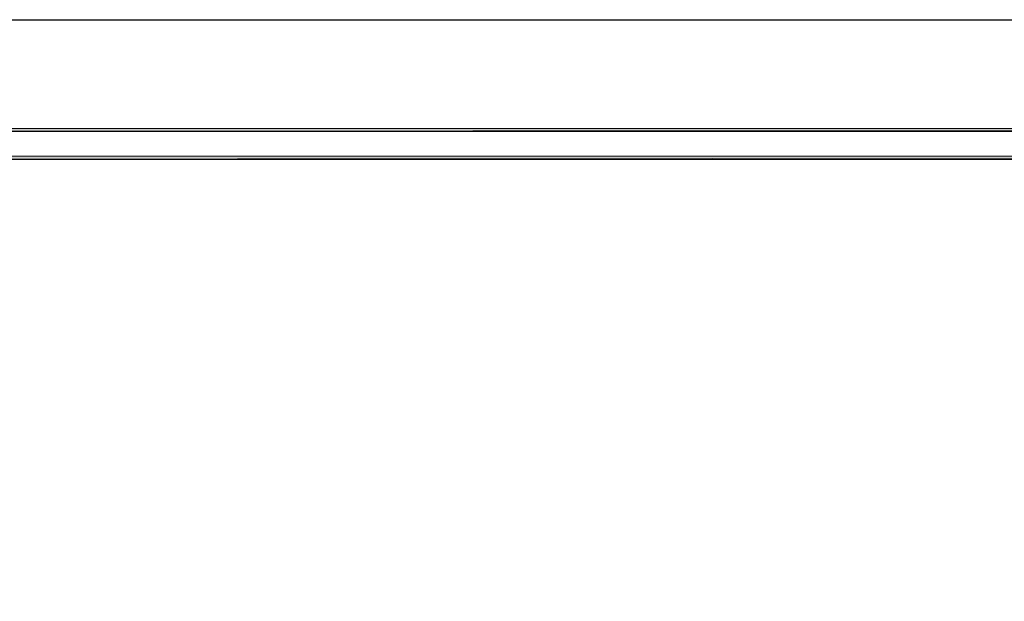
# Model space of a CAD drawing. Header units: millimetres. Extents: x 0 to 420, y 0 to 297.
# Tile 24 of 68: x 73 to 144, y 255 to 297. Entities that reach past the tile are written whole.
import ezdxf

# ---------------------------------------------------------------- set-up
doc = ezdxf.new("R2010")
doc.units = ezdxf.units.MM
doc.layers.add('FILL_000000', color=7, linetype='Continuous')
doc.layers.add('LINE_000000', color=7, linetype='Continuous')

msp = doc.modelspace()

# ---------------------------------------------------------------- hatches: boundary and pattern name
at = {"layer": 'FILL_000000'}
h = msp.add_hatch(color=7, dxfattribs=at)
h.dxf.hatch_style = 1
h.paths.add_polyline_path([(412.284, 289.052), (17.653, 288.84), (17.399, 289.052), (412.284, 289.052)])
h = msp.add_hatch(color=7, dxfattribs=at)
h.dxf.hatch_style = 1
h.paths.add_polyline_path([(412.073, 288.84), (412.284, 289.052), (17.653, 288.84), (412.073, 288.84)])
h = msp.add_hatch(color=7, dxfattribs=at)
h.dxf.hatch_style = 1
h.paths.add_polyline_path([(363.178, 287.062), (19.643, 286.808), (19.431, 287.062), (363.178, 287.062)])
h = msp.add_hatch(color=7, dxfattribs=at)
h.dxf.hatch_style = 1
h.paths.add_polyline_path([(363.178, 286.808), (363.178, 287.062), (19.643, 286.808), (363.178, 286.808)])

# ---------------------------------------------------------------- linework, layer by layer
at = {"layer": 'LINE_000000', "lineweight": 25}
msp.add_lwpolyline([(0.212, 0), (0.212, 296.926), (420.158, 296.926), (420.158, 0), (0.212, 0)], close=True, dxfattribs=at)
at = {"layer": 'LINE_000000', "lineweight": 0}
for points in [[(412.284, 289.052), (17.653, 288.84), (17.399, 289.052), (412.284, 289.052)], [(412.073, 288.84), (412.284, 289.052), (17.653, 288.84), (412.073, 288.84)], [(363.178, 287.062), (19.643, 286.808), (19.431, 287.062), (363.178, 287.062)], [(363.178, 286.808), (363.178, 287.062), (19.643, 286.808), (363.178, 286.808)]]:
    msp.add_lwpolyline(points, close=True, dxfattribs=at)

doc.saveas('drawing.dxf')
